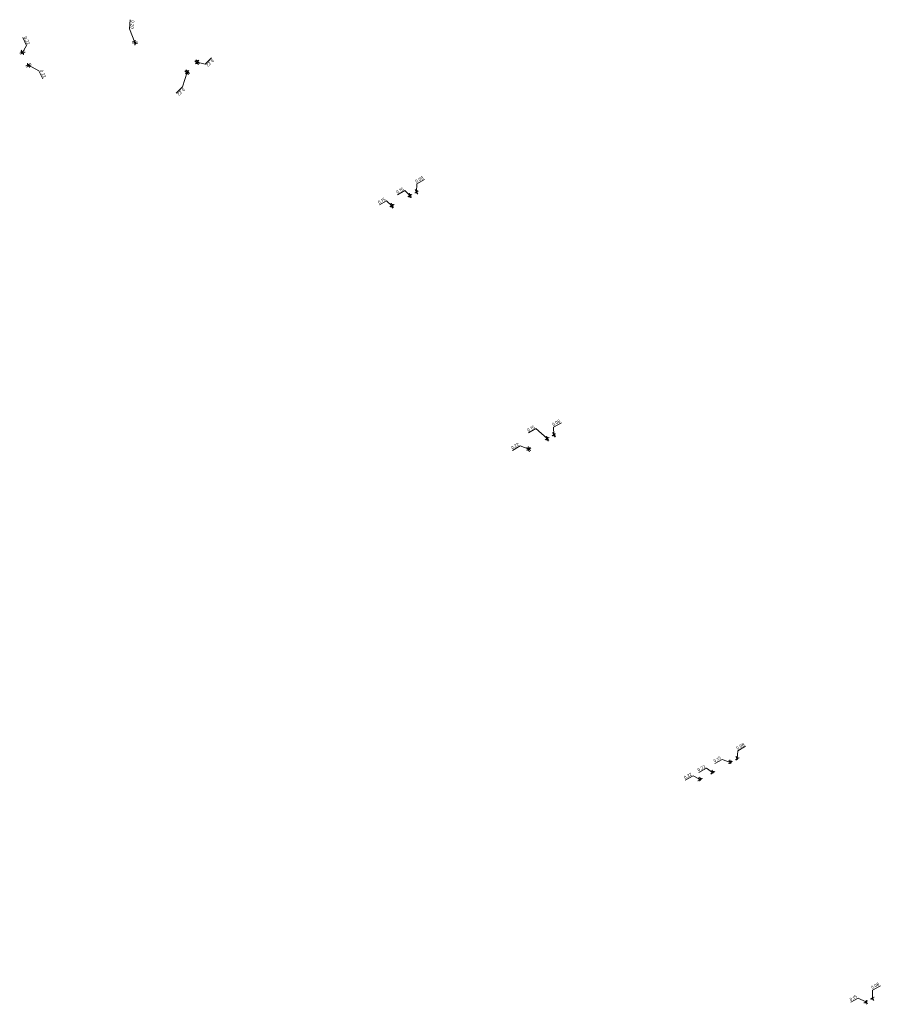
# Model space of a CAD drawing. Header units: metres. Extents: x 111691 to 117439, y 474133 to 478789.
# Tile 126 of 127: x 116895 to 117027, y 476271 to 476422. Entities that reach past the tile are written whole.
import ezdxf

# ---------------------------------------------------------------- set-up
doc = ezdxf.new("R2010")
doc.units = ezdxf.units.M
doc.layers.get('Defpoints').update_dxf_attribs({"lineweight": 25})
doc.layers.add('N-WE-VH-MAATVOERING-M', color=7, linetype='Continuous', lineweight=18)
doc.styles.add('NLCS-ISO-ANNOTATIEF-T25', font='NLCS-ISO.ttf', dxfattribs={"height": 2.5})
doc.dimstyles.new('NLCS-ANNOTATIEF-T25-SCHRAP_L2_H1', dxfattribs={"dimtxt": 2.5, "dimasz": 1.4, "dimexe": 2, "dimexo": 2, "dimgap": 0.7, "dimtad": 1, "dimzin": 0, "dimdsep": 46, "dimtxsty": 'NLCS-ISO-ANNOTATIEF-T25', "dimblk": 'OBLIQUE', "dimcen": 0, "dimdle": 2, "dimclrd": 256, "dimclre": 256, "dimclrt": 256, "dimadec": 1, "dimazin": 0, "dimtfac": 1, "dimtdec": 3, "dimtofl": 0, "dimtmove": 0, "dimatfit": 3, "dimldrblk": 'OBLIQUE', "dimfxl": 2, "dimfxlon": 1, "dimtfillclr": 256, "dimtolj": 1, "dimtzin": 0, "dimlwd": -1, "dimlwe": -1, "dimarcsym": 0})

# ---------------------------------------------------------------- blocks, each defined once
blk = doc.blocks.new('_Oblique')
at = {"color": 0, "linetype": 'ByBlock', "lineweight": -2}
blk.add_line((-0.5, -0.5), (0.5, 0.5), dxfattribs=at)
blk = doc.blocks.new('*D106')
at = {"layer": 'Defpoints', "color": 0, "transparency": 16777216}
for p in [(116912.05, 476418.82), (116912.07, 476419.02), (116913, 476418.94)]:
    blk.add_point(p, dxfattribs=at)
at = {"layer": 'N-WE-VH-MAATVOERING-M', "transparency": 16777216}
for p, q in [((116912.16, 476420.95), (116912.28, 476422.32)), ((116912.99, 476418.84), (116912.16, 476420.95)), ((116913, 476418.94), (116913.03, 476419.22)), ((116912.58, 476418.78), (116913.38, 476418.7)), ((116912.6, 476418.98), (116913.4, 476418.9)), ((116912.98, 476418.74), (116912.96, 476418.46)), ((116912.98, 476418.74), (116913, 476418.94))]:
    blk.add_line(p, q, dxfattribs=at)
at = {"layer": 'N-WE-VH-MAATVOERING-M', "transparency": 16777216, "xscale": 0.28, "yscale": 0.28, "zscale": 0.28}
for p, rotation in [((116912.98, 476418.74), 84.85252263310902), ((116913, 476418.94), 264.852522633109)]:
    blk.add_blockref('_Oblique', p, dxfattribs=dict(at, rotation=rotation))
at = {"layer": 'N-WE-VH-MAATVOERING-M', "transparency": 16777216, "insert": (116912.61, 476421.6), "char_height": 0.5, "attachment_point": 5, "rotation": 264.8525, "style": 'NLCS-ISO-ANNOTATIEF-T25', "bg_fill": 3, "box_fill_scale": 1.1, "bg_fill_color": 256, "bg_fill_true_color": 13158600, "bg_fill_transparency": 0}
blk.add_mtext('\\A1;0.20', dxfattribs=at)
blk = doc.blocks.new('*D108')
at = {"layer": 'Defpoints', "color": 0, "transparency": 16777216}
for p in [(116922.62, 476415.92), (116924.37, 476413.86), (116924.52, 476414.01)]:
    blk.add_point(p, dxfattribs=at)
at = {"layer": 'N-WE-VH-MAATVOERING-M', "transparency": 16777216}
for p, q in [((116922.91, 476415.63), (116922.34, 476416.2)), ((116923.76, 476415.51), (116924.73, 476416.48)), ((116922.75, 476415.48), (116922.18, 476416.04)), ((116922.47, 476415.76), (116922.27, 476415.56)), ((116922.47, 476415.76), (116922.62, 476415.92)), ((116922.54, 476415.84), (116923.76, 476415.51)), ((116922.62, 476415.92), (116922.82, 476416.11))]:
    blk.add_line(p, q, dxfattribs=at)
at = {"layer": 'N-WE-VH-MAATVOERING-M', "transparency": 16777216, "xscale": 0.28, "yscale": 0.28, "zscale": 0.28}
for p, rotation in [((116922.47, 476415.76), 44.96986241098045), ((116922.62, 476415.92), 224.9698624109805)]:
    blk.add_blockref('_Oblique', p, dxfattribs=dict(at, rotation=rotation))
at = {"layer": 'N-WE-VH-MAATVOERING-M', "transparency": 16777216, "insert": (116924.52, 476415.72), "char_height": 0.5, "attachment_point": 5, "rotation": 224.9699, "style": 'NLCS-ISO-ANNOTATIEF-T25', "bg_fill": 3, "box_fill_scale": 1.1, "bg_fill_color": 256, "bg_fill_true_color": 13158600, "bg_fill_transparency": 0}
blk.add_mtext('\\A1;0.22', dxfattribs=at)
blk = doc.blocks.new('*D110')
at = {"layer": 'Defpoints', "color": 0, "transparency": 16777216}
for p in [(116920.92, 476414.22), (116922.82, 476412.32), (116922.98, 476412.47)]:
    blk.add_point(p, dxfattribs=at)
at = {"layer": 'N-WE-VH-MAATVOERING-M', "transparency": 16777216}
for p, q in [((116921, 476414.3), (116920.28, 476412.04)), ((116921.21, 476413.94), (116920.64, 476414.5)), ((116920.92, 476414.22), (116920.73, 476414.02)), ((116921.36, 476414.09), (116920.8, 476414.66)), ((116921.08, 476414.37), (116920.92, 476414.22)), ((116921.08, 476414.37), (116921.28, 476414.57)), ((116920.28, 476412.04), (116919.31, 476411.07))]:
    blk.add_line(p, q, dxfattribs=at)
at = {"layer": 'N-WE-VH-MAATVOERING-M', "transparency": 16777216, "xscale": 0.28, "yscale": 0.28, "zscale": 0.28}
for p, rotation in [((116920.92, 476414.22), 44.96986875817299), ((116921.08, 476414.37), 224.969868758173)]:
    blk.add_blockref('_Oblique', p, dxfattribs=dict(at, rotation=rotation))
at = {"layer": 'N-WE-VH-MAATVOERING-M', "transparency": 16777216, "insert": (116920.07, 476411.28), "char_height": 0.5, "attachment_point": 5, "rotation": 224.9699, "style": 'NLCS-ISO-ANNOTATIEF-T25', "bg_fill": 3, "box_fill_scale": 1.1, "bg_fill_color": 256, "bg_fill_true_color": 13158600, "bg_fill_transparency": 0}
blk.add_mtext('\\A1;0.22', dxfattribs=at)
blk = doc.blocks.new('*D113')
at = {"layer": 'Defpoints', "color": 0, "transparency": 16777216}
for p in [(116899.96, 476417.07), (116900.06, 476416.87), (116896.72, 476415.25)]:
    blk.add_point(p, dxfattribs=at)
at = {"layer": 'N-WE-VH-MAATVOERING-M', "transparency": 16777216}
for p, q in [((116896.99, 476415.62), (116896.27, 476415.27)), ((116897.08, 476415.42), (116896.36, 476415.07)), ((116896.63, 476415.45), (116896.5, 476415.7)), ((116896.63, 476415.45), (116896.72, 476415.25)), ((116896.67, 476415.35), (116898.25, 476414.51)), ((116896.72, 476415.25), (116896.84, 476415)), ((116898.25, 476414.51), (116898.86, 476413.27))]:
    blk.add_line(p, q, dxfattribs=at)
at = {"layer": 'N-WE-VH-MAATVOERING-M', "transparency": 16777216, "xscale": 0.28, "yscale": 0.28, "zscale": 0.28}
for p, rotation in [((116896.63, 476415.45), 296.000497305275), ((116896.72, 476415.25), 116.000497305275)]:
    blk.add_blockref('_Oblique', p, dxfattribs=dict(at, rotation=rotation))
at = {"layer": 'N-WE-VH-MAATVOERING-M', "transparency": 16777216, "insert": (116898.9, 476414.06), "char_height": 0.5, "attachment_point": 5, "rotation": 296.0005, "style": 'NLCS-ISO-ANNOTATIEF-T25', "bg_fill": 3, "box_fill_scale": 1.1, "bg_fill_color": 256, "bg_fill_true_color": 13158600, "bg_fill_transparency": 0}
blk.add_mtext('\\A1;0.22', dxfattribs=at)
blk = doc.blocks.new('*D114')
at = {"layer": 'Defpoints', "color": 0, "transparency": 16777216}
for p in [(116899, 476419.03), (116899.1, 476418.83), (116895.67, 476417.41)]:
    blk.add_point(p, dxfattribs=at)
at = {"layer": 'N-WE-VH-MAATVOERING-M', "transparency": 16777216}
for p, q in [((116896.38, 476418.36), (116895.77, 476419.6)), ((116895.72, 476417.31), (116896.38, 476418.36)), ((116896.03, 476417.58), (116895.31, 476417.23)), ((116896.13, 476417.38), (116895.41, 476417.03)), ((116895.67, 476417.41), (116895.55, 476417.66)), ((116895.77, 476417.21), (116895.67, 476417.41)), ((116895.77, 476417.21), (116895.89, 476416.96))]:
    blk.add_line(p, q, dxfattribs=at)
at = {"layer": 'N-WE-VH-MAATVOERING-M', "transparency": 16777216, "xscale": 0.28, "yscale": 0.28, "zscale": 0.28}
for p, rotation in [((116895.67, 476417.41), 296.0004973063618), ((116895.77, 476417.21), 116.0004973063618)]:
    blk.add_blockref('_Oblique', p, dxfattribs=dict(at, rotation=rotation))
at = {"layer": 'N-WE-VH-MAATVOERING-M', "transparency": 16777216, "insert": (116896.42, 476419.15), "char_height": 0.5, "attachment_point": 5, "rotation": 296.0005, "style": 'NLCS-ISO-ANNOTATIEF-T25', "bg_fill": 3, "box_fill_scale": 1.1, "bg_fill_color": 256, "bg_fill_true_color": 13158600, "bg_fill_transparency": 0}
blk.add_mtext('\\A1;0.22', dxfattribs=at)
blk = doc.blocks.new('*D186')
at = {"layer": 'Defpoints', "color": 0, "transparency": 16777216}
for p in [(117025.92, 476272.59), (117025.99, 476272.63), (117026.1, 476272.27)]:
    blk.add_point(p, dxfattribs=at)
at = {"layer": 'N-WE-VH-MAATVOERING-M', "transparency": 16777216}
for p, q in [((117026.14, 476273.5), (117027.35, 476274.18)), ((117026.14, 476272.29), (117026.14, 476273.5)), ((117026.1, 476272.27), (117025.86, 476272.13)), ((117026.17, 476272.31), (117026.1, 476272.27)), ((117026.1, 476272.27), (117026.3, 476271.92)), ((117026.17, 476272.31), (117026.42, 476272.45)), ((117026.17, 476272.31), (117026.37, 476271.96))]:
    blk.add_line(p, q, dxfattribs=at)
at = {"layer": 'N-WE-VH-MAATVOERING-M', "transparency": 16777216, "xscale": 0.28, "yscale": 0.28, "zscale": 0.28}
for p, rotation in [((117026.1, 476272.27), 29.2761534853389), ((117026.17, 476272.31), 209.2761534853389)]:
    blk.add_blockref('_Oblique', p, dxfattribs=dict(at, rotation=rotation))
at = {"layer": 'N-WE-VH-MAATVOERING-M', "transparency": 16777216, "insert": (117026.55, 476274.18), "char_height": 0.5, "attachment_point": 5, "rotation": 29.2762, "style": 'NLCS-ISO-ANNOTATIEF-T25', "bg_fill": 3, "box_fill_scale": 1.1, "bg_fill_color": 256, "bg_fill_true_color": 13158600, "bg_fill_transparency": 0}
blk.add_mtext('\\A1;0.08', dxfattribs=at)
blk = doc.blocks.new('*D188')
at = {"layer": 'Defpoints', "color": 0, "transparency": 16777216}
for p in [(117024.87, 476272.01), (117025, 476272.08), (117025.05, 476271.68)]:
    blk.add_point(p, dxfattribs=at)
at = {"layer": 'N-WE-VH-MAATVOERING-M', "transparency": 16777216}
for p, q in [((117023.96, 476272.27), (117022.84, 476271.64)), ((117025.12, 476271.72), (117023.96, 476272.27)), ((117025.05, 476271.68), (117024.81, 476271.55)), ((117025.19, 476271.76), (117025.05, 476271.68)), ((117025.05, 476271.68), (117025.25, 476271.33)), ((117025.19, 476271.76), (117025.43, 476271.89)), ((117025.19, 476271.76), (117025.38, 476271.41))]:
    blk.add_line(p, q, dxfattribs=at)
at = {"layer": 'N-WE-VH-MAATVOERING-M', "transparency": 16777216, "xscale": 0.28, "yscale": 0.28, "zscale": 0.28}
for p, rotation in [((117025.05, 476271.68), 29.14365086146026), ((117025.19, 476271.76), 209.1436508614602)]:
    blk.add_blockref('_Oblique', p, dxfattribs=dict(at, rotation=rotation))
at = {"layer": 'N-WE-VH-MAATVOERING-M', "transparency": 16777216, "insert": (117023.21, 476272.3), "char_height": 0.5, "attachment_point": 5, "rotation": 29.1437, "style": 'NLCS-ISO-ANNOTATIEF-T25', "bg_fill": 3, "box_fill_scale": 1.1, "bg_fill_color": 256, "bg_fill_true_color": 13158600, "bg_fill_transparency": 0}
blk.add_mtext('\\A1;0.15', dxfattribs=at)
blk = doc.blocks.new('*D192')
at = {"layer": 'Defpoints', "color": 0, "transparency": 16777216}
for p in [(117005.36, 476308.97), (117005.59, 476308.57), (117005.66, 476308.61)]:
    blk.add_point(p, dxfattribs=at)
at = {"layer": 'N-WE-VH-MAATVOERING-M', "transparency": 16777216}
for p, q in [((117005.47, 476310.23), (117006.67, 476310.91)), ((117005.36, 476308.97), (117005.12, 476308.83)), ((117005.4, 476308.92), (117005.17, 476309.32)), ((117005.47, 476308.95), (117005.24, 476309.36)), ((117005.43, 476309.01), (117005.36, 476308.97)), ((117005.4, 476308.99), (117005.47, 476310.23)), ((117005.43, 476309.01), (117005.68, 476309.15))]:
    blk.add_line(p, q, dxfattribs=at)
at = {"layer": 'N-WE-VH-MAATVOERING-M', "transparency": 16777216, "xscale": 0.28, "yscale": 0.28, "zscale": 0.28}
for p, rotation in [((117005.36, 476308.97), 29.38917119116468), ((117005.43, 476309.01), 209.3891711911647)]:
    blk.add_blockref('_Oblique', p, dxfattribs=dict(at, rotation=rotation))
at = {"layer": 'N-WE-VH-MAATVOERING-M', "transparency": 16777216, "insert": (117005.88, 476310.91), "char_height": 0.5, "attachment_point": 5, "rotation": 29.3892, "style": 'NLCS-ISO-ANNOTATIEF-T25', "bg_fill": 3, "box_fill_scale": 1.1, "bg_fill_color": 256, "bg_fill_true_color": 13158600, "bg_fill_transparency": 0}
blk.add_mtext('\\A1;0.08', dxfattribs=at)
blk = doc.blocks.new('*D194')
at = {"layer": 'Defpoints', "color": 0, "transparency": 16777216}
for p in [(117004.32, 476308.38), (117004.55, 476307.98), (117004.68, 476308.05)]:
    blk.add_point(p, dxfattribs=at)
at = {"layer": 'N-WE-VH-MAATVOERING-M', "transparency": 16777216}
for p, q in [((117003.08, 476308.89), (117001.97, 476308.26)), ((117004.38, 476308.42), (117003.08, 476308.89)), ((117004.32, 476308.38), (117004.07, 476308.25)), ((117004.35, 476308.33), (117004.12, 476308.73)), ((117004.48, 476308.4), (117004.25, 476308.81)), ((117004.45, 476308.46), (117004.32, 476308.38)), ((117004.45, 476308.46), (117004.69, 476308.59))]:
    blk.add_line(p, q, dxfattribs=at)
at = {"layer": 'N-WE-VH-MAATVOERING-M', "transparency": 16777216, "xscale": 0.28, "yscale": 0.28, "zscale": 0.28}
for p, rotation in [((117004.32, 476308.38), 29.38917126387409), ((117004.45, 476308.46), 209.3891712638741)]:
    blk.add_blockref('_Oblique', p, dxfattribs=dict(at, rotation=rotation))
at = {"layer": 'N-WE-VH-MAATVOERING-M', "transparency": 16777216, "insert": (117002.33, 476308.91), "char_height": 0.5, "attachment_point": 5, "rotation": 29.3892, "style": 'NLCS-ISO-ANNOTATIEF-T25', "bg_fill": 3, "box_fill_scale": 1.1, "bg_fill_color": 256, "bg_fill_true_color": 13158600, "bg_fill_transparency": 0}
blk.add_mtext('\\A1;0.15', dxfattribs=at)
blk = doc.blocks.new('*D196')
at = {"layer": 'Defpoints', "color": 0, "transparency": 16777216}
for p in [(117001.51, 476306.8), (117001.74, 476306.4), (117001.93, 476306.51)]:
    blk.add_point(p, dxfattribs=at)
at = {"layer": 'N-WE-VH-MAATVOERING-M', "transparency": 16777216}
for p, q in [((117000.69, 476307.54), (116999.49, 476306.86)), ((117001.61, 476306.86), (117000.69, 476307.54)), ((117001.51, 476306.8), (117001.27, 476306.67)), ((117001.55, 476306.75), (117001.32, 476307.15)), ((117001.74, 476306.85), (117001.51, 476307.26)), ((117001.7, 476306.91), (117001.51, 476306.8)), ((117001.7, 476306.91), (117001.95, 476307.05))]:
    blk.add_line(p, q, dxfattribs=at)
at = {"layer": 'N-WE-VH-MAATVOERING-M', "transparency": 16777216, "xscale": 0.28, "yscale": 0.28, "zscale": 0.28, "rotation": 209.389171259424}
blk.add_blockref('_Oblique', (117001.7, 476306.91), dxfattribs=at)
at = {"layer": 'N-WE-VH-MAATVOERING-M', "transparency": 16777216, "insert": (116999.9, 476307.54), "char_height": 0.5, "attachment_point": 5, "rotation": 29.3892, "style": 'NLCS-ISO-ANNOTATIEF-T25', "bg_fill": 3, "box_fill_scale": 1.1, "bg_fill_color": 256, "bg_fill_true_color": 13158600, "bg_fill_transparency": 0}
blk.add_mtext('\\A1;0.22', dxfattribs=at)
at = {"layer": 'N-WE-VH-MAATVOERING-M', "transparency": 16777216, "xscale": 0.28, "yscale": 0.28, "zscale": 0.28, "rotation": 29.38917125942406}
blk.add_blockref('_Oblique', (117001.51, 476306.8), dxfattribs=at)
blk = doc.blocks.new('*D198')
at = {"layer": 'Defpoints', "color": 0, "transparency": 16777216}
for p in [(116999.62, 476305.73), (116999.85, 476305.32), (117000.04, 476305.43)]:
    blk.add_point(p, dxfattribs=at)
at = {"layer": 'N-WE-VH-MAATVOERING-M', "transparency": 16777216}
for p, q in [((116998.62, 476306.37), (116997.42, 476305.69)), ((116999.71, 476305.79), (116998.62, 476306.37)), ((116999.65, 476305.67), (116999.42, 476306.08)), ((116999.84, 476305.78), (116999.61, 476306.19)), ((116999.81, 476305.84), (117000.05, 476305.98)), ((116999.62, 476305.73), (116999.37, 476305.59)), ((116999.81, 476305.84), (116999.62, 476305.73))]:
    blk.add_line(p, q, dxfattribs=at)
at = {"layer": 'N-WE-VH-MAATVOERING-M', "transparency": 16777216, "xscale": 0.28, "yscale": 0.28, "zscale": 0.28}
for p, rotation in [((116999.81, 476305.84), 209.5280470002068), ((116999.62, 476305.73), 29.52804700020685)]:
    blk.add_blockref('_Oblique', p, dxfattribs=dict(at, rotation=rotation))
at = {"layer": 'N-WE-VH-MAATVOERING-M', "transparency": 16777216, "insert": (116997.83, 476306.37), "char_height": 0.5, "attachment_point": 5, "rotation": 29.528, "style": 'NLCS-ISO-ANNOTATIEF-T25', "bg_fill": 3, "box_fill_scale": 1.1, "bg_fill_color": 256, "bg_fill_true_color": 13158600, "bg_fill_transparency": 0}
blk.add_mtext('\\A1;0.22', dxfattribs=at)
blk = doc.blocks.new('*D200')
at = {"layer": 'Defpoints', "color": 0, "transparency": 16777216}
for p in [(116977.22, 476358.66), (116978.27, 476356.81), (116978.34, 476356.85)]:
    blk.add_point(p, dxfattribs=at)
at = {"layer": 'N-WE-VH-MAATVOERING-M', "transparency": 16777216}
for p, q in [((116977.22, 476359.85), (116978.42, 476360.53)), ((116977.42, 476358.31), (116977.03, 476359.01)), ((116977.49, 476358.35), (116977.1, 476359.05)), ((116977.26, 476358.68), (116977.22, 476359.85)), ((116977.29, 476358.7), (116977.54, 476358.84)), ((116977.22, 476358.66), (116976.98, 476358.52)), ((116977.29, 476358.7), (116977.22, 476358.66))]:
    blk.add_line(p, q, dxfattribs=at)
at = {"layer": 'N-WE-VH-MAATVOERING-M', "transparency": 16777216, "xscale": 0.28, "yscale": 0.28, "zscale": 0.28}
for p, rotation in [((116977.22, 476358.66), 29.48882584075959), ((116977.29, 476358.7), 209.4888258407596)]:
    blk.add_blockref('_Oblique', p, dxfattribs=dict(at, rotation=rotation))
at = {"layer": 'N-WE-VH-MAATVOERING-M', "transparency": 16777216, "insert": (116977.63, 476360.53), "char_height": 0.5, "attachment_point": 5, "rotation": 29.4888, "style": 'NLCS-ISO-ANNOTATIEF-T25', "bg_fill": 3, "box_fill_scale": 1.1, "bg_fill_color": 256, "bg_fill_true_color": 13158600, "bg_fill_transparency": 0}
blk.add_mtext('\\A1;0.08', dxfattribs=at)
blk = doc.blocks.new('*D202')
at = {"layer": 'Defpoints', "color": 0, "transparency": 16777216}
for p in [(116976.18, 476358.07), (116977.23, 476356.22), (116977.36, 476356.29)]:
    blk.add_point(p, dxfattribs=at)
at = {"layer": 'N-WE-VH-MAATVOERING-M', "transparency": 16777216}
for p, q in [((116974.5, 476359.62), (116973.39, 476358.99)), ((116976.24, 476358.1), (116974.5, 476359.62)), ((116976.18, 476358.07), (116975.93, 476357.93)), ((116976.37, 476357.72), (116975.98, 476358.41)), ((116976.5, 476357.79), (116976.11, 476358.49)), ((116976.31, 476358.14), (116976.18, 476358.07)), ((116976.31, 476358.14), (116976.55, 476358.28))]:
    blk.add_line(p, q, dxfattribs=at)
at = {"layer": 'N-WE-VH-MAATVOERING-M', "transparency": 16777216, "xscale": 0.28, "yscale": 0.28, "zscale": 0.28}
for p, rotation in [((116976.18, 476358.07), 29.59232869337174), ((116976.31, 476358.14), 209.5923286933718)]:
    blk.add_blockref('_Oblique', p, dxfattribs=dict(at, rotation=rotation))
at = {"layer": 'N-WE-VH-MAATVOERING-M', "transparency": 16777216, "insert": (116973.75, 476359.64), "char_height": 0.5, "attachment_point": 5, "rotation": 29.5923, "style": 'NLCS-ISO-ANNOTATIEF-T25', "bg_fill": 3, "box_fill_scale": 1.1, "bg_fill_color": 256, "bg_fill_true_color": 13158600, "bg_fill_transparency": 0}
blk.add_mtext('\\A1;0.15', dxfattribs=at)
blk = doc.blocks.new('*D204')
at = {"layer": 'Defpoints', "color": 0, "transparency": 16777216}
for p in [(116973.31, 476356.44), (116974.35, 476354.59), (116974.55, 476354.7)]:
    blk.add_point(p, dxfattribs=at)
at = {"layer": 'N-WE-VH-MAATVOERING-M', "transparency": 16777216}
for p, q in [((116972.1, 476356.96), (116970.9, 476356.28)), ((116973.4, 476356.49), (116972.1, 476356.96)), ((116973.31, 476356.44), (116973.06, 476356.3)), ((116973.5, 476356.09), (116973.11, 476356.78)), ((116973.69, 476356.2), (116973.3, 476356.89)), ((116973.5, 476356.55), (116973.31, 476356.44)), ((116973.5, 476356.55), (116973.74, 476356.68))]:
    blk.add_line(p, q, dxfattribs=at)
at = {"layer": 'N-WE-VH-MAATVOERING-M', "transparency": 16777216, "xscale": 0.28, "yscale": 0.28, "zscale": 0.28}
for p, rotation in [((116973.31, 476356.44), 29.53992605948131), ((116973.5, 476356.55), 209.5399260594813)]:
    blk.add_blockref('_Oblique', p, dxfattribs=dict(at, rotation=rotation))
at = {"layer": 'N-WE-VH-MAATVOERING-M', "transparency": 16777216, "insert": (116971.31, 476356.96), "char_height": 0.5, "attachment_point": 5, "rotation": 29.5399, "style": 'NLCS-ISO-ANNOTATIEF-T25', "bg_fill": 3, "box_fill_scale": 1.1, "bg_fill_color": 256, "bg_fill_true_color": 13158600, "bg_fill_transparency": 0}
blk.add_mtext('\\A1;0.22', dxfattribs=at)
blk = doc.blocks.new('*D206')
at = {"layer": 'Defpoints', "color": 0, "transparency": 16777216}
for p in [(116952.5, 476393.85), (116952.74, 476393.11), (116952.87, 476393.18)]:
    blk.add_point(p, dxfattribs=at)
at = {"layer": 'N-WE-VH-MAATVOERING-M', "transparency": 16777216}
for p, q in [((116951.6, 476394.55), (116950.49, 476393.93)), ((116952.43, 476393.81), (116951.6, 476394.55)), ((116952.37, 476393.78), (116952.12, 476393.64)), ((116952.55, 476393.46), (116952.17, 476394.12)), ((116952.68, 476393.53), (116952.3, 476394.2)), ((116952.5, 476393.85), (116952.74, 476393.99))]:
    blk.add_line(p, q, dxfattribs=at)
at = {"layer": 'N-WE-VH-MAATVOERING-M', "transparency": 16777216, "insert": (116950.85, 476394.58), "char_height": 0.5, "attachment_point": 5, "rotation": 29.4115, "style": 'NLCS-ISO-ANNOTATIEF-T25', "bg_fill": 3, "box_fill_scale": 1.1, "bg_fill_color": 256, "bg_fill_true_color": 13158600, "bg_fill_transparency": 0}
blk.add_mtext('\\A1;0.15', dxfattribs=at)
at = {"layer": 'N-WE-VH-MAATVOERING-M', "transparency": 16777216}
blk.add_line((116952.37, 476393.78), (116952.5, 476393.85), dxfattribs=at)
at = {"layer": 'N-WE-VH-MAATVOERING-M', "transparency": 16777216, "xscale": 0.28, "yscale": 0.28, "zscale": 0.28}
for p, rotation in [((116952.37, 476393.78), 29.41154519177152), ((116952.5, 476393.85), 209.4115451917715)]:
    blk.add_blockref('_Oblique', p, dxfattribs=dict(at, rotation=rotation))
blk = doc.blocks.new('*D208')
at = {"layer": 'Defpoints', "color": 0, "transparency": 16777216}
for p in [(116955.24, 476395.4), (116955.49, 476394.65), (116955.62, 476394.73)]:
    blk.add_point(p, dxfattribs=at)
at = {"layer": 'N-WE-VH-MAATVOERING-M', "transparency": 16777216}
for p, q in [((116954.4, 476396.13), (116953.28, 476395.5)), ((116955.18, 476395.36), (116954.4, 476396.13)), ((116955.11, 476395.32), (116954.87, 476395.19)), ((116955.29, 476395), (116954.92, 476395.67)), ((116955.42, 476395.08), (116955.05, 476395.74)), ((116955.24, 476395.4), (116955.49, 476395.53))]:
    blk.add_line(p, q, dxfattribs=at)
at = {"layer": 'N-WE-VH-MAATVOERING-M', "transparency": 16777216, "insert": (116953.65, 476396.15), "char_height": 0.5, "attachment_point": 5, "rotation": 29.3638, "style": 'NLCS-ISO-ANNOTATIEF-T25', "bg_fill": 3, "box_fill_scale": 1.1, "bg_fill_color": 256, "bg_fill_true_color": 13158600, "bg_fill_transparency": 0}
blk.add_mtext('\\A1;0.15', dxfattribs=at)
at = {"layer": 'N-WE-VH-MAATVOERING-M', "transparency": 16777216}
blk.add_line((116955.11, 476395.32), (116955.24, 476395.4), dxfattribs=at)
at = {"layer": 'N-WE-VH-MAATVOERING-M', "transparency": 16777216, "xscale": 0.28, "yscale": 0.28, "zscale": 0.28}
for p, rotation in [((116955.11, 476395.32), 29.36382032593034), ((116955.24, 476395.4), 209.3638203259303)]:
    blk.add_blockref('_Oblique', p, dxfattribs=dict(at, rotation=rotation))
blk = doc.blocks.new('*D210')
at = {"layer": 'Defpoints', "color": 0, "transparency": 16777216}
for p in [(116956.23, 476395.95), (116956.53, 476395.24), (116956.6, 476395.28)]:
    blk.add_point(p, dxfattribs=at)
at = {"layer": 'N-WE-VH-MAATVOERING-M', "transparency": 16777216}
for p, q in [((116956.19, 476395.93), (116956.22, 476397.15)), ((116956.22, 476397.15), (116957.42, 476397.83)), ((116956.16, 476395.91), (116955.91, 476395.77)), ((116956.34, 476395.59), (116955.96, 476396.26)), ((116956.41, 476395.63), (116956.03, 476396.3)), ((116956.16, 476395.91), (116956.23, 476395.95)), ((116956.23, 476395.95), (116956.47, 476396.09))]:
    blk.add_line(p, q, dxfattribs=at)
at = {"layer": 'N-WE-VH-MAATVOERING-M', "transparency": 16777216, "xscale": 0.28, "yscale": 0.28, "zscale": 0.28}
for p, rotation in [((116956.16, 476395.91), 29.3638203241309), ((116956.23, 476395.95), 209.3638203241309)]:
    blk.add_blockref('_Oblique', p, dxfattribs=dict(at, rotation=rotation))
at = {"layer": 'N-WE-VH-MAATVOERING-M', "transparency": 16777216, "insert": (116956.63, 476397.83), "char_height": 0.5, "attachment_point": 5, "rotation": 29.3638, "style": 'NLCS-ISO-ANNOTATIEF-T25', "bg_fill": 3, "box_fill_scale": 1.1, "bg_fill_color": 256, "bg_fill_true_color": 13158600, "bg_fill_transparency": 0}
blk.add_mtext('\\A1;0.08', dxfattribs=at)

msp = doc.modelspace()

# ---------------------------------------------------------------- dimensions: what is measured, and where the dimension line sits
at = {"layer": 'N-WE-VH-MAATVOERING-M'}
for base, p1, p2, angle, picture, middle in [((116913.001, 476418.94), (116912.055, 476418.824), (116912.072, 476419.024), 84.85252, '*D106', (116912.173, 476421.086)), ((116896.722, 476415.248), (116899.96, 476417.072), (116900.057, 476416.875), 296.0005, '*D113', (116898.313, 476414.385)), ((116922.622, 476415.915), (116924.366, 476413.858), (116924.522, 476414.013), 44.96986, '*D108', (116923.855, 476415.607)), ((116952.498, 476393.85), (116952.744, 476393.108), (116952.874, 476393.182), 29.41155, '*D206', (116951.479, 476394.486)), ((116977.224, 476358.66), (116978.339, 476356.849), (116978.27, 476356.81), 209.48883, '*D200', (116977.344, 476359.921)), ((117005.364, 476308.972), (117005.662, 476308.606), (117005.592, 476308.567), 209.38917, '*D192', (117005.587, 476310.301)), ((117026.102, 476272.269), (117025.989, 476272.634), (117025.919, 476272.595), 209.27615, '*D186', (117026.265, 476273.571))]:
    dim = msp.add_linear_dim(base=base, p1=p1, p2=p2, angle=angle, dimstyle='NLCS-ANNOTATIEF-T25-SCHRAP_L2_H1', override={"dimtmove": 1, "dimtfill": 1}, dxfattribs=at)
    dim.commit()
    dim.dimension.update_dxf_attribs({"geometry": picture, "text_midpoint": middle, "dimtype": 161})

# ---------------------------------------------------------------- next in the draw order: dimensions: what is measured, and where the dimension line sits
for base, p1, p2, angle, picture, middle in [((116895.67, 476417.405), (116899.101, 476418.834), (116899.005, 476419.032), 116.0005, '*D114', (116896.314, 476418.483)), ((116920.924, 476414.219), (116922.98, 476412.473), (116922.824, 476412.317), 224.96987, '*D110', (116920.186, 476411.942)), ((116955.243, 476395.396), (116955.489, 476394.653), (116955.62, 476394.726), 29.36382, '*D208', (116954.275, 476396.059)), ((116976.176, 476358.066), (116977.356, 476356.292), (116977.226, 476356.218), 209.59233, '*D202', (116974.38, 476359.548)), ((117004.319, 476308.383), (117004.678, 476308.051), (117004.547, 476307.978), 209.38917, '*D194', (117002.959, 476308.818)), ((117025.054, 476271.682), (117025.003, 476272.081), (117024.872, 476272.008), 209.14365, '*D188', (117023.833, 476272.199))]:
    dim = msp.add_linear_dim(base=base, p1=p1, p2=p2, angle=angle, dimstyle='NLCS-ANNOTATIEF-T25-SCHRAP_L2_H1', override={"dimtmove": 1, "dimtfill": 1}, dxfattribs=at)
    dim.commit()
    dim.dimension.update_dxf_attribs({"geometry": picture, "text_midpoint": middle, "dimtype": 161})

# ---------------------------------------------------------------- next in the draw order: dimensions: what is measured, and where the dimension line sits
for base, p1, p2, angle, picture, middle in [((116956.228, 476395.95), (116956.533, 476395.244), (116956.603, 476395.283), 29.36382, '*D210', (116956.34, 476397.221)), ((116973.306, 476356.437), (116974.545, 476354.696), (116974.354, 476354.588), 209.53993, '*D204', (116971.981, 476356.894)), ((117001.513, 476306.803), (117001.933, 476306.505), (117001.742, 476306.397), 209.38917, '*D196', (117000.567, 476307.468))]:
    dim = msp.add_linear_dim(base=base, p1=p1, p2=p2, angle=angle, dimstyle='NLCS-ANNOTATIEF-T25-SCHRAP_L2_H1', override={"dimtmove": 1, "dimtfill": 1}, dxfattribs=at)
    dim.commit()
    dim.dimension.update_dxf_attribs({"geometry": picture, "text_midpoint": middle, "dimtype": 161})

# ---------------------------------------------------------------- next in the draw order: dimensions: what is measured, and where the dimension line sits
dim = msp.add_linear_dim(base=(116999.615, 476305.733), p1=(117000.038, 476305.433), p2=(116999.847, 476305.324), angle=209.52805, dimstyle='NLCS-ANNOTATIEF-T25-SCHRAP_L2_H1', override={"dimtmove": 1, "dimtfill": 1}, dxfattribs=at)
dim.commit()
dim.dimension.update_dxf_attribs({"geometry": '*D198', "text_midpoint": (116998.5, 476306.301), "dimtype": 161})

doc.saveas('drawing.dxf')
